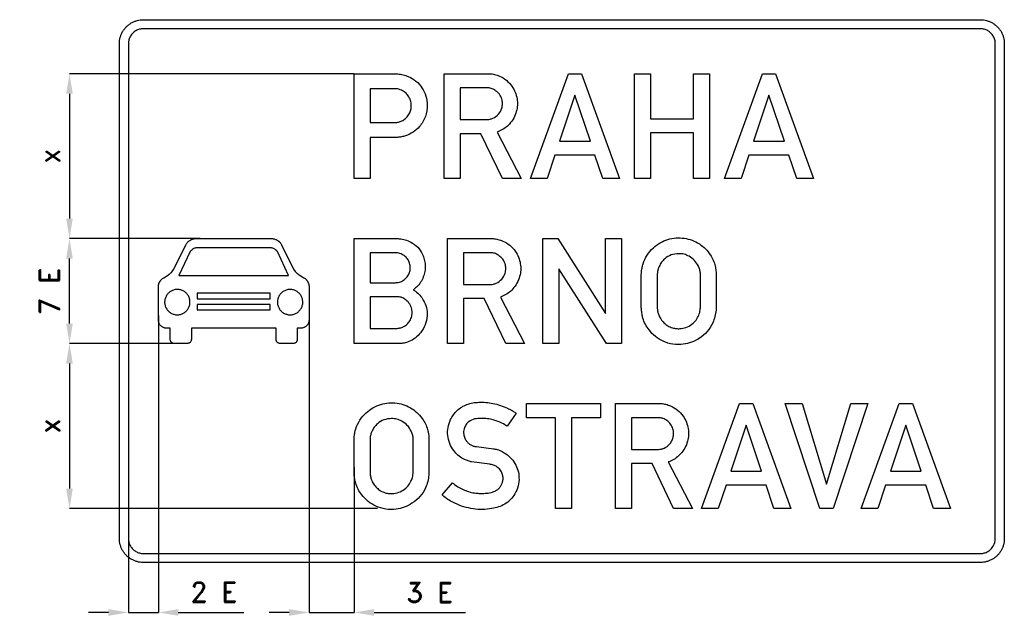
# Model space of a CAD drawing. Header units: millimetres. Extents: x 4952 to 12255, y -152 to 5683.
# Tile 1 of 6: x 4952 to 7910, y -152 to 1656. Entities that reach past the tile are written whole.
import ezdxf

# ---------------------------------------------------------------- set-up
doc = ezdxf.new("R2010")
doc.units = ezdxf.units.MM
doc.header["$LTSCALE"] = 5
doc.layers.add('Kóty', color=2, linetype='Continuous')
doc.layers.add('Značka', color=7, linetype='Continuous')
doc.styles.get("Standard").update_dxf_attribs({"font": 'romand.shx', "height": 60})
doc.dimstyles.get("Standard").update_dxf_attribs({"dimtxt": 60, "dimasz": 60, "dimexe": 0.18, "dimexo": 0.0625, "dimgap": 30, "dimtad": 1, "dimdec": 0, "dimzin": 0, "dimdsep": 46, "dimtxsty": 'Standard', "dimcen": 0.09, "dimadec": 0, "dimazin": 0, "dimtfac": 1, "dimtdec": 0, "dimtofl": 0, "dimtmove": 0, "dimatfit": 3, "dimfxl": 1, "dimtolj": 1, "dimtzin": 0, "dimarcsym": 0})

# ---------------------------------------------------------------- blocks, each defined once
blk = doc.blocks.new('*D3')
at = {"layer": 'Defpoints', "color": 0, "transparency": 16777216}
for p in [(5101.8, 999), (5494.7, 999), (5422, 684)]:
    blk.add_point(p, dxfattribs=at)
at = {"layer": 'Kóty', "color": 0, "lineweight": -2, "transparency": 16777216}
for p, q in [((5494.6, 999), (5101.6, 999)), ((5101.8, 744), (5101.8, 939)), ((5422, 684), (5101.6, 684))]:
    blk.add_line(p, q, dxfattribs=at)
at = {"layer": 'Kóty', "color": 0, "transparency": 16777216}
for points in [[(5091.8, 939), (5111.8, 939), (5101.8, 999)], [(5091.8, 744), (5111.8, 744), (5101.8, 684)]]:
    blk.add_solid(points, dxfattribs=at)
at = {"layer": 'Kóty', "color": 0, "transparency": 16777216, "insert": (5041.8, 841.5), "char_height": 60, "attachment_point": 5, "rotation": 90}
blk.add_mtext('\\A1;7 E', dxfattribs=at)
blk = doc.blocks.new('*D4')
at = {"layer": 'Defpoints', "color": 0, "transparency": 16777216}
for p in [(5956.6, 1494), (5101.8, 999), (5494.6, 999)]:
    blk.add_point(p, dxfattribs=at)
at = {"layer": 'Kóty', "color": 0, "lineweight": -2, "transparency": 16777216}
for p, q in [((5956.5, 1494), (5101.6, 1494)), ((5101.8, 1434), (5101.8, 1059)), ((5494.6, 999), (5101.6, 999))]:
    blk.add_line(p, q, dxfattribs=at)
at = {"layer": 'Kóty', "color": 0, "transparency": 16777216}
for points in [[(5091.8, 1434), (5111.8, 1434), (5101.8, 1494)], [(5091.8, 1059), (5111.8, 1059), (5101.8, 999)]]:
    blk.add_solid(points, dxfattribs=at)
at = {"layer": 'Kóty', "color": 0, "transparency": 16777216, "insert": (5041.8, 1246.5), "char_height": 60, "attachment_point": 5, "rotation": 90}
blk.add_mtext('\\A1;x', dxfattribs=at)
blk = doc.blocks.new('*D15')
at = {"layer": 'Defpoints', "color": 0, "transparency": 16777216}
for p in [(5422.1, 684), (5101.8, 189), (6027.2, 189)]:
    blk.add_point(p, dxfattribs=at)
at = {"layer": 'Kóty', "color": 0, "lineweight": -2, "transparency": 16777216}
for p, q in [((5422, 684), (5101.6, 684)), ((5101.8, 624), (5101.8, 249)), ((6027.1, 189), (5101.6, 189))]:
    blk.add_line(p, q, dxfattribs=at)
at = {"layer": 'Kóty', "color": 0, "transparency": 16777216}
for points in [[(5091.8, 624), (5111.8, 624), (5101.8, 684)], [(5091.8, 249), (5111.8, 249), (5101.8, 189)]]:
    blk.add_solid(points, dxfattribs=at)
at = {"layer": 'Kóty', "color": 0, "transparency": 16777216, "insert": (5041.8, 436.5), "char_height": 60, "attachment_point": 5, "rotation": 90}
blk.add_mtext('\\A1;x', dxfattribs=at)
blk = doc.blocks.new('*D16')
at = {"layer": 'Defpoints', "color": 0, "transparency": 16777216}
for p in [(5821.6, 769.6), (5956.6, 312.1), (5956.6, -123)]:
    blk.add_point(p, dxfattribs=at)
at = {"layer": 'Kóty', "color": 0, "lineweight": -2, "transparency": 16777216}
for p, q in [((5821.6, 769.6), (5821.6, -123.2)), ((5956.6, 312), (5956.6, -123.2)), ((5761.6, -123), (5701.6, -123)), ((6016.6, -123), (6290.9, -123))]:
    blk.add_line(p, q, dxfattribs=at)
at = {"layer": 'Kóty', "color": 0, "transparency": 16777216}
for points in [[(5761.6, -113), (5761.6, -133), (5821.6, -123)], [(6016.6, -113), (6016.6, -133), (5956.6, -123)]]:
    blk.add_solid(points, dxfattribs=at)
at = {"layer": 'Kóty', "color": 0, "transparency": 16777216, "insert": (6183.7, -63), "char_height": 60, "attachment_point": 5}
blk.add_mtext('\\A1;3 E', dxfattribs=at)

msp = doc.modelspace()

# ---------------------------------------------------------------- linework, layer by layer
at = {"layer": 'Kóty'}
for p, q in [((5368.75, 768.249), (5368.75, -123.18)), ((5278.75, 128.311), (5278.75, -123.18)), ((5218.75, -123), (5158.75, -123)), ((5278.75, -123), (5368.75, -123.18)), ((5428.75, -122.82), (5625.48, -122.82))]:
    msp.add_line(p, q, dxfattribs=at)
msp.add_lwpolyline([(5821.563, -123), (5956.596, -123)], dxfattribs=at)
for points in [[(5218.75, -113), (5218.75, -133), (5278.75, -123)], [(5428.75, -113), (5428.75, -133), (5368.75, -123)]]:
    msp.add_solid(points, dxfattribs=at)
at = {"layer": 'Značka', "color": 5}
for points in [[(5323.75, 27), (5323.467, 27.001), (5323.185, 27.002, -0.0321796), (5313.888, 27.653, -0.0354452), (5304.751, 29.552, -0.0362692), (5295.915, 32.539, -0.0344209), (5287.587, 36.741, -0.0337182), (5279.827, 41.915, -0.0340835), (5272.838, 48.088, -0.0342097), (5266.659, 55.075, -0.0342327), (5261.491, 62.837, -0.0340451), (5257.319, 71.171, -0.033414), (5254.302, 80.001, -0.03413), (5252.372, 89.142, -0.0367459), (5251.752, 98.435), (5251.751, 98.717), (5251.75, 99), (5251.75, 1584), (5251.751, 1584.28), (5251.752, 1584.57, -0.03218), (5252.403, 1593.86, -0.0354438), (5254.302, 1603, -0.0362617), (5257.289, 1611.83, -0.0344168), (5261.491, 1620.16, -0.0337197), (5266.665, 1627.92, -0.0340835), (5272.838, 1634.91, -0.0341927), (5279.825, 1641.09, -0.0342164), (5287.587, 1646.26, -0.0340423), (5295.921, 1650.43, -0.033414), (5304.751, 1653.45, -0.0341332), (5313.892, 1655.38, -0.0367459), (5323.185, 1656), (5323.467, 1656), (5323.75, 1656), (7837.75, 1656), (7838.03, 1656), (7838.32, 1656, -0.0321762), (7847.61, 1655.35, -0.0354556), (7856.75, 1653.45, -0.0362692), (7865.58, 1650.46, -0.0344224), (7873.91, 1646.26, -0.0336971), (7881.67, 1641.09, -0.0340751), (7888.66, 1634.91, -0.0342237), (7894.84, 1627.92, -0.0342529), (7900.01, 1620.16, -0.0340319), (7904.18, 1611.83, -0.0333779), (7907.2, 1603, -0.0341324), (7909.13, 1593.86, -0.0367345), (7909.75, 1584.57), (7909.75, 1584.28), (7909.75, 1584), (7909.75, 99), (7909.75, 98.717), (7909.75, 98.435, -0.0321633), (7909.1, 89.138, -0.035426), (7907.2, 80.001, -0.0362722), (7904.21, 71.165, -0.034444), (7900.01, 62.837, -0.0337212), (7894.84, 55.077, -0.0340734), (7888.66, 48.088, -0.0342207), (7881.67, 41.909, -0.0342218), (7873.91, 36.741, -0.0340467), (7865.58, 32.569, -0.0334105), (7856.75, 29.552, -0.0341299), (7847.61, 27.622, -0.0367463), (7838.32, 27.002), (7838.03, 27.001), (7837.75, 27), (5323.75, 27)], [(5323.75, 27), (5323.467, 27.001), (5323.185, 27.002, -0.0321796), (5313.888, 27.653, -0.0354452), (5304.751, 29.552, -0.0362692), (5295.915, 32.539, -0.0344209), (5287.587, 36.741, -0.0337182), (5279.827, 41.915, -0.0340835), (5272.838, 48.088, -0.0342097), (5266.659, 55.075, -0.0342327), (5261.491, 62.837, -0.0340451), (5257.319, 71.171, -0.033414), (5254.302, 80.001, -0.03413), (5252.372, 89.142, -0.0367459), (5251.752, 98.435), (5251.751, 98.717), (5251.75, 99), (5251.75, 1584), (5251.751, 1584.28), (5251.752, 1584.57, -0.03218), (5252.403, 1593.86, -0.0354438), (5254.302, 1603, -0.0362617), (5257.289, 1611.83, -0.0344168), (5261.491, 1620.16, -0.0337197), (5266.665, 1627.92, -0.0340835), (5272.838, 1634.91, -0.0341927), (5279.825, 1641.09, -0.0342164), (5287.587, 1646.26, -0.0340423), (5295.921, 1650.43, -0.033414), (5304.751, 1653.45, -0.0341332), (5313.892, 1655.38, -0.0367459), (5323.185, 1656), (5323.467, 1656), (5323.75, 1656), (7837.75, 1656), (7838.03, 1656), (7838.32, 1656, -0.0321762), (7847.61, 1655.35, -0.0354556), (7856.75, 1653.45, -0.0362692), (7865.58, 1650.46, -0.0344224), (7873.91, 1646.26, -0.0336971), (7881.67, 1641.09, -0.0340751), (7888.66, 1634.91, -0.0342237), (7894.84, 1627.92, -0.0342529), (7900.01, 1620.16, -0.0340319), (7904.18, 1611.83, -0.0333779), (7907.2, 1603, -0.0341324), (7909.13, 1593.86, -0.0367345), (7909.75, 1584.57), (7909.75, 1584.28), (7909.75, 1584), (7909.75, 99), (7909.75, 98.717), (7909.75, 98.435, -0.0321633), (7909.1, 89.138, -0.035426), (7907.2, 80.001, -0.0362722), (7904.21, 71.165, -0.034444), (7900.01, 62.837, -0.0337212), (7894.84, 55.077, -0.0340734), (7888.66, 48.088, -0.0342207), (7881.67, 41.909, -0.0342218), (7873.91, 36.741, -0.0340467), (7865.58, 32.569, -0.0334105), (7856.75, 29.552, -0.0341299), (7847.61, 27.622, -0.0367463), (7838.32, 27.002), (7838.03, 27.001), (7837.75, 27), (5323.75, 27)], [(5323.75, 54), (7837.75, 54), (7837.93, 54.001), (7838.1, 54.001, 0.0321744), (7843.91, 54.408, 0.0354333), (7849.62, 55.595, 0.0362754), (7855.15, 57.462, 0.0344048), (7860.35, 60.088, 0.033713), (7865.2, 63.322, 0.0340554), (7869.57, 67.18, 0.0342222), (7873.43, 71.547), (7876.66, 76.398), (7879.27, 81.607), (7881.16, 87.126), (7882.36, 92.839), (7882.75, 98.647), (7882.75, 98.823), (7882.75, 99), (7882.75, 1584), (7882.75, 1584.18), (7882.75, 1584.35, 0.0321692), (7882.34, 1590.16, 0.0354778), (7881.16, 1595.87, 0.0362831), (7879.29, 1601.4, 0.0344389), (7876.66, 1606.6, 0.0336979), (7873.43, 1611.45, 0.0340793), (7869.57, 1615.82, 0.0342394), (7865.2, 1619.68, 0.0342168), (7860.35, 1622.91, 0.0340387), (7855.14, 1625.52, 0.0334446), (7849.62, 1627.41, 0.0341491), (7843.91, 1628.61, 0.036747), (7838.1, 1629), (7837.93, 1629), (7837.75, 1629), (5323.75, 1629), (5323.573, 1629), (5323.397, 1629, 0.0321895), (5317.586, 1628.59, 0.0354769), (5311.876, 1627.41, 0.0362834), (5306.353, 1625.54, 0.0344339), (5301.148, 1622.91, 0.0337242), (5296.298, 1619.68, 0.0340829), (5291.93, 1615.82, 0.0342076), (5288.068, 1611.45, 0.0342452), (5284.838, 1606.6, 0.0340346), (5282.231, 1601.39, 0.0334099), (5280.345, 1595.87, 0.0341222), (5279.139, 1590.16, 0.0367446), (5278.751, 1584.35), (5278.75, 1584.18), (5278.75, 1584), (5278.75, 99), (5278.751, 98.823), (5278.751, 98.647, 0.0321738), (5279.158, 92.836, 0.0354359), (5280.345, 87.126, 0.0362684), (5282.212, 81.603, 0.0344199), (5284.838, 76.398, 0.0337155), (5288.072, 71.548, 0.0340867), (5291.93, 67.18, 0.0342182), (5296.297, 63.318, 0.0342309), (5301.148, 60.088, 0.0340389), (5306.357, 57.481, 0.0334068), (5311.876, 55.595, 0.0341243), (5317.589, 54.389, 0.0367439), (5323.397, 54.001), (5323.573, 54), (5323.75, 54)], [(5956.563, 1179.03), (5956.563, 1494.03), (6083.97, 1494.03), (6085.86, 1493.79), (6087.75, 1493.54, -0.0253486), (6103.89, 1490.6, -0.04292), (6119.48, 1485.5, -0.0795851), (6142.65, 1471.63, -0.0764913), (6160.66, 1451.21, -0.076892), (6172.5, 1426.93, -0.0757376), (6176.54, 1400.16, -0.0940278), (6170.93, 1365.52, -0.098355), (6152.98, 1335.52, -0.0732877), (6133.99, 1318.61, -0.0676992), (6111.14, 1307.66, -0.0341969), (6099.26, 1304.39, -0.037882), (6087.09, 1302.87), (6085.06, 1302.77), (6083.02, 1302.7), (6004.8, 1302.7), (6004.8, 1179.03), (5956.563, 1179.03)], [(6227.73, 1179), (6227.73, 1494), (6360.32, 1494), (6362.22, 1493.98), (6364.13, 1493.93, -0.05288), (6378.95, 1491.77, -0.0452533), (6393.2, 1486.72, -0.0687539), (6414.26, 1474.07, -0.0741053), (6430.87, 1456.1, -0.0628494), (6440.76, 1438.3, -0.0596658), (6446.06, 1418.63, -0.0551368), (6447.14, 1399.53, -0.0551795), (6444.03, 1380.67, -0.0623092), (6436.03, 1360.53, -0.0630466), (6423.29, 1342.96, -0.0527389), (6410.2, 1331.07, -0.0551913), (6394.97, 1322.29, -0.0114006), (6390.7, 1320.45), (6386.37, 1318.75), (6458.66, 1179), (6402.03, 1179), (6337.68, 1313.99), (6275.63, 1313.99), (6275.63, 1179), (6227.73, 1179)], [(6275.63, 1451.54), (6275.63, 1356.02), (6352.94, 1356.02), (6354.86, 1356.11), (6356.78, 1356.22, 0.040795), (6365.52, 1357.55, 0.0494279), (6373.94, 1360.45, 0.110771), (6390.4, 1372.5, 0.114757), (6400.22, 1390.48, 0.0851724), (6402.45, 1404.49, 0.0800841), (6400.06, 1418.4, 0.0840734), (6393.03, 1432.18, 0.0812209), (6381.85, 1443.04, 0.0670999), (6371.39, 1448.9, 0.0821253), (6359.89, 1451.41), (6358.52, 1451.49), (6357.14, 1451.54), (6275.63, 1451.54)], [(6004.8, 1448.78), (6004.8, 1347.46), (6079.41, 1347.46), (6080.89, 1347.46), (6082.37, 1347.49, 0.0671429), (6092.83, 1349.36, 0.0577025), (6102.64, 1353.79, 0.0717202), (6113.96, 1362.38, 0.0744845), (6122.3, 1373.78, 0.0682696), (6127.05, 1385.7, 0.0653173), (6128.5, 1398.52, 0.0772056), (6126.26, 1413.8, 0.0837451), (6119.38, 1427.52, 0.0733868), (6110.26, 1437.35, 0.0660761), (6098.77, 1444.32, 0.0426717), (6090.99, 1447.21, 0.0492474), (6082.89, 1448.62), (6081.66, 1448.71), (6080.43, 1448.78), (6004.8, 1448.78)], [(5711.372, 999), (5714.016, 998.61), (5716.645, 998.14), (5718.893, 997.58), (5721.089, 996.85, -0.0251016), (5723.475, 995.82), (5725.757, 994.57, -0.0201025), (5728.043, 993.09, -0.0202798), (5730.201, 991.43, -0.0198121), (5732.021, 989.81, -0.0230847), (5733.695, 988.05, -0.0233539), (5735.257, 986.09, -0.0192368), (5736.646, 984), (5737.637, 982.33), (5738.583, 980.63), (5775.096, 907.27), (5779.897, 900.22), (5780.691, 899.38), (5781.495, 898.54), (5782.424, 897.61), (5783.38, 896.71), (5784.281, 895.9), (5785.203, 895.12), (5786.093, 894.4), (5786.999, 893.7), (5787.776, 893.12), (5788.566, 892.56), (5790.031, 891.59), (5791.518, 890.66), (5805.252, 881.78), (5807.278, 880.44), (5809.258, 879.04, -0.021033), (5811.368, 877.31, -0.0253539), (5813.308, 875.39, -0.0235476), (5814.914, 873.49, -0.0202911), (5816.349, 871.46, -0.017632), (5817.572, 869.44, -0.0174328), (5818.651, 867.35, -0.0163757), (5819.456, 865.53, -0.0199088), (5820.127, 863.65, -0.0233554), (5820.773, 861.23, -0.0153939), (5821.232, 858.76), (5821.403, 857.64), (5821.563, 856.52), (5821.563, 755.07, -0.00700387), (5821.204, 752.04, -0.0210866), (5820.675, 749.04, -0.0337757), (5819.72, 745.8, -0.0404764), (5818.298, 742.74, -0.0373543), (5816.614, 740.17, -0.0318539), (5814.587, 737.85, -0.0276784), (5812.454, 735.87, -0.0275282), (5810.117, 734.14, -0.0259505), (5807.985, 732.86, -0.0313763), (5805.726, 731.83, -0.0371957), (5802.699, 730.91, -0.0246692), (5799.573, 730.37), (5798.134, 730.19), (5796.694, 730.04), (5785.939, 730.04), (5785.939, 696.67, -0.0147006), (5785.671, 694.29, -0.0444418), (5785.125, 691.97, -0.0794702), (5783.48, 688.89, -0.0852729), (5780.964, 686.51, -0.0826106), (5777.437, 684.87, -0.0259065), (5773.521, 684), (5734.883, 684, -0.0193488), (5731.695, 684.65, -0.0595499), (5728.689, 685.77, -0.0769599), (5725.979, 687.82, -0.0810962), (5724.028, 690.58, -0.0634828), (5722.993, 693.54, -0.020495), (5722.456, 696.67), (5722.456, 730.04), (5467.856, 730.04), (5467.857, 696.67, -0.0141096), (5467.55, 694.33, -0.0425637), (5466.981, 692.04, -0.0793894), (5465.265, 688.88, -0.0859748), (5462.658, 686.46, -0.0789179), (5459.222, 684.88, -0.0248901), (5455.43, 684), (5416.791, 684, -0.0205428), (5413.453, 684.65, -0.0636387), (5410.321, 685.84, -0.0772049), (5407.685, 687.88, -0.0815649), (5405.809, 690.62, -0.0644281), (5404.84, 693.56, -0.0207726), (5404.373, 696.67), (5404.373, 730.04), (5393.618, 730.04), (5391.86, 730.23), (5390.104, 730.45, -0.0241331), (5387.181, 731.02, -0.0366162), (5384.357, 731.93, -0.0308439), (5382.217, 732.92), (5380.195, 734.14, -0.0281481), (5377.743, 735.97, -0.0292294), (5375.514, 738.07, -0.0339483), (5373.421, 740.54, -0.039954), (5371.715, 743.28, -0.0417339), (5370.356, 746.45, -0.0338488), (5369.487, 749.78, -0.0177956), (5369.055, 752.42, -0.00594413), (5368.75, 755.07), (5368.75, 856.52), (5368.947, 857.89), (5369.162, 859.26, -0.0150898), (5369.617, 861.57, -0.0230523), (5370.246, 863.84, -0.0195941), (5370.892, 865.62), (5371.662, 867.35, -0.0178632), (5372.803, 869.55, -0.0185653), (5374.102, 871.66, -0.0216486), (5375.627, 873.79, -0.025105), (5377.343, 875.76, -0.0260352), (5379.356, 877.68), (5381.542, 879.39), (5383.285, 880.61), (5385.061, 881.78), (5398.794, 890.66), (5400.322, 891.62), (5401.826, 892.62), (5402.575, 893.15), (5403.313, 893.7), (5404.267, 894.44), (5405.203, 895.2), (5406.168, 896.02), (5407.11, 896.87), (5408.078, 897.8), (5409.02, 898.75), (5409.721, 899.48), (5410.416, 900.22), (5415.217, 907.27), (5451.73, 980.63), (5452.473, 981.96), (5453.237, 983.29), (5454.627, 985.48, -0.024949), (5456.191, 987.55), (5457.581, 989.09), (5459.087, 990.53), (5461.175, 992.28), (5463.396, 993.85), (5465.861, 995.33, -0.0272326), (5468.462, 996.55, -0.0281885), (5471.346, 997.56), (5474.32, 998.27), (5476.625, 998.67), (5478.941, 999), (5711.372, 999)], [(5956.563, 684), (5956.563, 999), (6085.98, 999), (6089.21, 998.9), (6092.44, 998.74, -0.0535096), (6110.23, 995.66, -0.0588572), (6126.99, 988.66, -0.0841053), (6147.67, 972.93, -0.083993), (6162.07, 951.36, -0.0528876), (6167.65, 936.19, -0.0480887), (6170.07, 920.25, -0.047699), (6169.7, 904.01, -0.0516971), (6166.14, 888.16, -0.0578053), (6158.76, 871.74, -0.0569241), (6147.89, 857.45, -0.0190072), (6143.79, 853.29, -0.0191833), (6139.39, 849.47, -0.00744646), (6137.02, 847.61, -0.00249802), (6134.6, 845.8, -0.0024073), (6137.84, 843.48, -0.0071801), (6141.03, 841.11, -0.0455441), (6154.08, 829.08, -0.0539924), (6164.53, 814.69, -0.0774253), (6173.87, 792.11, -0.0763234), (6176.01, 767.64, -0.084932), (6170.43, 740.33, -0.0827248), (6156.26, 716.35, -0.0672884), (6140.21, 700.73, -0.067553), (6120.66, 689.97, -0.0454728), (6106.87, 685.67, -0.048764), (6092.6, 684.03, -0.00711685), (6089.95, 683.99, -0.00236566), (6087.29, 684), (5956.563, 684)], [(6237.7, 684), (6237.7, 999), (6370.3, 999, -0.00179591), (6372.2, 998.98, -0.00545663), (6374.1, 998.93, -0.0528719), (6388.92, 996.77, -0.0452581), (6403.17, 991.72, -0.0687517), (6424.23, 979.07, -0.0741016), (6440.84, 961.1, -0.062844), (6450.73, 943.3, -0.0596588), (6456.03, 923.63, -0.0551361), (6457.11, 904.53, -0.0551802), (6454, 885.67, -0.0623), (6446, 865.53, -0.0630454), (6433.26, 847.96, -0.0527438), (6420.17, 836.07, -0.0551975), (6404.95, 827.29, -0.0114246), (6400.67, 825.45, -0.00379329), (6396.35, 823.75), (6468.63, 684), (6412, 684), (6347.66, 818.99), (6285.61, 818.99), (6285.61, 684), (6237.7, 684)], [(6819.43, 892), (6819.57, 894.61), (6819.73, 897.22, -0.030689), (6821.5, 910.34, -0.031081), (6824.88, 923.2, -0.0663037), (6836.99, 949.24, -0.0684836), (6855.59, 971.21, -0.0618541), (6876.05, 986.51, -0.0599317), (6899.56, 996.44, -0.0573428), (6923.85, 1001.08, -0.0575783), (6948.55, 1000.08, -0.0569116), (6972.17, 994.12, -0.0574964), (6993.8, 982.99, -0.0553818), (7012.12, 968.18, -0.053465), (7026.84, 949.75, -0.043041), (7035.58, 933.89, -0.0488467), (7041.25, 916.8, -0.0226974), (7043.04, 907.46, -0.0129652), (7044.17, 898), (7044.32, 896.44), (7044.46, 894.89), (7044.46, 789.39), (7044.24, 786.97), (7044, 784.54, -0.0357725), (7040.6, 764.98, -0.0478389), (7033.99, 746.25, -0.0787987), (7017.2, 719.92, -0.0730995), (6993.21, 699.62, -0.0601156), (6970.38, 687.96, -0.0598464), (6945.5, 682.06, -0.0711082), (6914.51, 682.28, -0.0741833), (6884.89, 691.28, -0.0660469), (6861.59, 705.48, -0.0616953), (6842.57, 725.11, -0.0470817), (6831.61, 741.93, -0.0538749), (6824.29, 760.45, -0.0302204), (6821.53, 772.74, -0.0176743), (6819.96, 785.26), (6819.69, 788.16), (6819.43, 791.07), (6819.43, 892)], [(5759.77, 887.88), (5726.184, 959.93), (5725.172, 961.08), (5724.142, 962.23, 0.0176834), (5722.291, 964.11, 0.0275638), (5720.281, 965.81, 0.0245461), (5718.487, 967.05), (5716.59, 968.14), (5714.527, 969.14), (5712.396, 969.99), (5710.444, 970.62), (5708.448, 971.09), (5706.362, 971.42), (5704.257, 971.58), (5702.619, 971.62), (5700.981, 971.63), (5489.331, 971.63), (5487.46, 971.62), (5485.59, 971.56), (5483.536, 971.37), (5481.503, 971.02), (5479.581, 970.54), (5477.7, 969.91), (5475.681, 969.1), (5473.723, 968.14), (5471.729, 966.99), (5469.849, 965.67, 0.0282203), (5467.734, 963.84), (5465.794, 961.82), (5464.955, 960.87), (5464.129, 959.93), (5430.542, 887.88), (5759.77, 887.88)], [(6004.5, 956.67), (6004.5, 866.8), (6080.04, 866.8, 0.00535777), (6082.98, 866.82, 0.0160264), (6085.91, 866.96, 0.0916374), (6099.37, 870.75, 0.0807424), (6111.01, 878.97, 0.0813067), (6119.97, 890.08, 0.0860962), (6124.76, 903.38, 0.0874584), (6125.22, 917.91, 0.0858362), (6120.76, 931.8, 0.0819286), (6112.67, 943.25, 0.0786483), (6101.43, 951.59, 0.0467272), (6094.4, 954.72, 0.0540142), (6086.96, 956.38), (6085.37, 956.54), (6083.78, 956.67), (6004.5, 956.67)], [(6285.61, 956.54), (6285.61, 861.02), (6362.91, 861.02, 0.00197256), (6364.83, 861.11, 0.00597373), (6366.75, 861.22, 0.0407977), (6375.5, 862.55, 0.0494279), (6383.91, 865.45, 0.110775), (6400.37, 877.5, 0.11476), (6410.2, 895.48, 0.085173), (6412.43, 909.49, 0.0800833), (6410.03, 923.4, 0.0840874), (6403, 937.18, 0.0812321), (6391.82, 948.04, 0.0670907), (6381.36, 953.9, 0.082114), (6369.87, 956.41, 0.00805774), (6368.49, 956.49, 0.00265872), (6367.11, 956.54), (6285.61, 956.54)], [(6867.41, 891.8), (6867.41, 791.03), (6867.54, 789.13), (6867.7, 787.23, 0.0376025), (6869.4, 777.3, 0.0416814), (6872.66, 767.74, 0.0628965), (6880.02, 754.74, 0.0601729), (6890.37, 743.85, 0.0594202), (6902.49, 735.53, 0.0643292), (6916.16, 730.46, 0.050518), (6927.45, 728.77, 0.0445739), (6938.94, 729.25, 0.0739126), (6958.31, 734.41, 0.085003), (6975.03, 745.23, 0.0736399), (6986.2, 758.13, 0.0635942), (6993.5, 773.61, 0.0332085), (6995.7, 781.36, 0.0426578), (6996.69, 789.3), (6996.73, 790.31), (6996.75, 791.33), (6996.75, 891.57), (6996.77, 893.36), (6996.75, 895.15, 0.0625899), (6994.98, 906.13, 0.0483272), (6990.78, 916.61, 0.0769075), (6979.13, 933.56, 0.0837784), (6962.89, 945.91, 0.0698638), (6947.81, 952, 0.0666722), (6931.52, 953.82, 0.0885227), (6909.1, 949.88, 0.0981214), (6889.82, 938.3, 0.0628355), (6880.21, 927.89, 0.0513937), (6873.18, 915.53, 0.0395416), (6869.48, 905.62, 0.0507441), (6867.64, 895.31), (6867.5, 893.56), (6867.41, 891.8)], [(5463.806, 808.43, 0.00964744), (5463.4, 813.15, 0.0292379), (5462.634, 817.8, 0.038488), (5461.133, 822.54, 0.0342721), (5458.953, 827.03, 0.0331357), (5456.246, 831.21, 0.0343412), (5453.008, 834.99, 0.0347014), (5449.32, 838.33, 0.0344254), (5445.204, 841.14, 0.0343629), (5440.774, 843.42, 0.0344059), (5436.075, 845.06, 0.034418), (5431.208, 846.11, 0.0343969), (5426.242, 846.49, 0.0343889), (5421.268, 846.24, 0.0344292), (5416.375, 845.32, 0.0344284), (5411.634, 843.8, 0.0343892), (5407.146, 841.64, 0.0344207), (5402.961, 838.94, 0.0344109), (5399.184, 835.69, 0.0344387), (5395.84, 832, 0.0344076), (5393.033, 827.89, 0.0344227), (5390.758, 823.46, 0.0344109), (5389.111, 818.76, 0.0344081), (5388.059, 813.89, 0.0344109), (5387.685, 808.93, 0.0344206), (5387.929, 803.95, 0.0344161), (5388.853, 799.06, 0.0344157), (5390.376, 794.32, 0.0344054), (5392.535, 789.83, 0.0344125), (5395.233, 785.65, 0.0344163), (5398.48, 781.87, 0.0344096), (5402.17, 778.52, 0.0344313), (5406.283, 775.72, 0.0344201), (5410.713, 773.44, 0.0344038), (5415.412, 771.8, 0.03441), (5420.28, 770.74, 0.0343989), (5425.245, 770.37, 0.0344382), (5430.219, 770.61, 0.0344035), (5435.113, 771.54, 0.0344308), (5439.854, 773.06, 0.034423), (5444.342, 775.22, 0.0344027), (5448.527, 777.92, 0.0343791), (5452.303, 781.16, 0.0344393), (5455.649, 784.85, 0.0345902), (5458.454, 788.97, 0.0344146), (5460.725, 793.4, 0.0337059), (5462.377, 798.1, 0.034473), (5463.443, 802.97, 0.0372967), (5463.802, 807.93), (5463.804, 808.18), (5463.806, 808.43)], [(5802.631, 808.43, 0.00964744), (5802.226, 813.15, 0.0292443), (5801.46, 817.8, 0.0384765), (5799.958, 822.54, 0.0342665), (5797.778, 827.03, 0.0331255), (5795.071, 831.21, 0.0343364), (5791.833, 834.99, 0.0346934), (5788.145, 838.33, 0.0344185), (5784.03, 841.14, 0.0343573), (5779.599, 843.42, 0.0343996), (5774.9, 845.06, 0.034418), (5770.033, 846.11, 0.0343979), (5765.067, 846.49, 0.03439), (5760.093, 846.24, 0.0344315), (5755.2, 845.32, 0.0344301), (5750.459, 843.8, 0.0343945), (5745.971, 841.64, 0.0344239), (5741.786, 838.94, 0.0344071), (5738.01, 835.69, 0.0344433), (5734.665, 832, 0.0343972), (5731.858, 827.89, 0.0344009), (5729.583, 823.46, 0.0343993), (5727.936, 818.76, 0.0344202), (5726.885, 813.89, 0.0344231), (5726.51, 808.93, 0.0344145), (5726.755, 803.95, 0.034404), (5727.678, 799.06, 0.0344216), (5729.201, 794.32, 0.0344052), (5731.36, 789.83, 0.0344075), (5734.058, 785.65, 0.034407), (5737.305, 781.87, 0.0344096), (5740.995, 778.52, 0.0344313), (5745.108, 775.72, 0.0344231), (5749.538, 773.44, 0.0343957), (5754.237, 771.8, 0.0344111), (5759.105, 770.74, 0.0343982), (5764.071, 770.37, 0.0344386), (5769.044, 770.61, 0.0344067), (5773.938, 771.54, 0.0344288), (5778.679, 773.06, 0.0344234), (5783.167, 775.22, 0.0344058), (5787.352, 777.92, 0.0343669), (5791.128, 781.16, 0.0344258), (5794.474, 784.85, 0.0346004), (5797.279, 788.97, 0.0344146), (5799.55, 793.4, 0.0336943), (5801.202, 798.1, 0.034467), (5802.268, 802.97, 0.0372906), (5802.628, 807.93), (5802.63, 808.18), (5802.631, 808.43)], [(6004.6, 824.73), (6004.6, 729.38), (6080.33, 729.38, 0.00363406), (6083.19, 729.42, 0.0108892), (6086.04, 729.54, 0.0587143), (6097.34, 731.65, 0.0631061), (6107.86, 736.43, 0.0840666), (6119.55, 746.06, 0.0857305), (6127.42, 759.01, 0.0822475), (6130.94, 772.98, 0.0809792), (6129.85, 787.33, 0.0888527), (6123.75, 802.29, 0.0842481), (6112.88, 814.43, 0.0655925), (6103.04, 820.87, 0.0804053), (6091.98, 824.18, 0.0183438), (6088.84, 824.53, 0.00613026), (6085.68, 824.73), (6004.6, 824.73)], [(5956.596, 396.998), (5956.728, 399.608), (5956.891, 402.216, -0.0306758), (5958.659, 415.345, -0.0310732), (5962.043, 428.203, -0.0662952), (5974.153, 454.243, -0.0684776), (5992.76, 476.208, -0.0618573), (6013.21, 491.513, -0.0599295), (6036.72, 501.441, -0.0573452), (6061.01, 506.079, -0.0575808), (6085.71, 505.083, -0.0569092), (6109.33, 499.119, -0.0575011), (6130.96, 487.988, -0.0553829), (6149.28, 473.182, -0.0534537), (6164, 454.748, -0.0430274), (6172.74, 438.887, -0.0488544), (6178.41, 421.805, -0.0227086), (6180.2, 412.459, -0.0129652), (6181.33, 403.003), (6181.48, 401.445), (6181.62, 399.886), (6181.62, 294.394), (6181.4, 291.966), (6181.16, 289.538, -0.0357718), (6177.76, 269.982, -0.047838), (6171.16, 251.245, -0.0787976), (6154.36, 224.92, -0.0730965), (6130.37, 204.619, -0.0601197), (6107.54, 192.958, -0.0598477), (6082.66, 187.064, -0.0711122), (6051.68, 187.283, -0.0741875), (6022.06, 196.284, -0.0660418), (5998.75, 210.477, -0.0616952), (5979.729, 230.114, -0.0470859), (5968.77, 246.932, -0.0538785), (5961.452, 265.453, -0.0302287), (5958.694, 277.744, -0.0176833), (5957.121, 290.259), (5956.85, 293.164), (5956.596, 296.067), (5956.596, 396.998)], [(6251.94, 266.241), (6254.9, 263.75), (6257.91, 261.319, 0.0391108), (6272.36, 251.788, 0.0320872), (6288.1, 244.355, 0.0326433), (6305, 238.532, 0.0398975), (6322.42, 235.233, 0.0244827), (6334.17, 234.398, 0.0143219), (6346.08, 234.478, 0.0353151), (6363.9, 235.996, 0.0841454), (6380.53, 241.533, 0.0552), (6388.26, 246.472, 0.0560367), (6394.74, 253.017, 0.0573161), (6399.74, 260.826, 0.0569146), (6402.85, 269.555, 0.0628293), (6404.1, 279.612, 0.0644174), (6402.78, 289.702, 0.085857), (6397.34, 302.359, 0.089185), (6387.95, 312.408, 0.0718248), (6378.05, 318.215, 0.0592958), (6367.05, 321.267), (6365.7, 321.49), (6364.36, 321.694), (6309.46, 328.716), (6307.25, 329.367), (6305.03, 330.028, -0.017781), (6294.43, 333.598, -0.032313), (6284.26, 338.198, -0.0621839), (6268.78, 348.78, -0.0552725), (6256.04, 362.808, -0.0688259), (6243.9, 384.134, -0.0729019), (6238.19, 407.859, -0.074667), (6238.88, 432.259, -0.0722574), (6246.66, 455.667, -0.0946099), (6266.61, 483.226, -0.103593), (6295.09, 500.916, -0.0552101), (6313.12, 505.999, -0.0350992), (6331.84, 507.773, -0.0294137), (6352.91, 507.356, -0.0306382), (6373.71, 504.427, -0.0329431), (6396.24, 498.523, -0.0299131), (6417.91, 489.825, -0.0195799), (6428.86, 484.326, -0.0289295), (6439.2, 477.816), (6441.23, 476.353), (6443.24, 474.863), (6416.2, 436.111), (6412.69, 438.283), (6409.15, 440.409, 0.0318234), (6392.48, 448.793, 0.0354841), (6374.92, 454.847, 0.0379086), (6357.02, 458.557, 0.0356132), (6338.37, 459.605, 0.0569566), (6318.58, 457.665, 0.118687), (6301.36, 449.531, 0.0895804), (6292.58, 439.994, 0.0771458), (6287.25, 427.941, 0.0509643), (6285.7, 419.799, 0.0550162), (6285.9, 411.6, 0.0765592), (6289.16, 400.06, 0.0702122), (6295.65, 389.845, 0.0531939), (6301.87, 383.556, 0.0574188), (6309.26, 378.82, 0.0305657), (6313.26, 377.066, 0.0329619), (6317.43, 375.834, 0.0196409), (6320.68, 375.225, 0.00652965), (6323.96, 374.784), (6375.94, 367.959), (6377.73, 367.743), (6379.52, 367.5, -0.0576845), (6394.12, 363.492, -0.045352), (6407.77, 356.508, -0.0621059), (6425.97, 342.414, -0.0684554), (6439.86, 324.22, -0.0673569), (6448.7, 303.971, -0.0645463), (6452, 282.023, -0.0735386), (6449.42, 256.575, -0.0756977), (6439.53, 233.002, -0.0656814), (6426.3, 215.584, -0.0666825), (6409.11, 202.289, -0.05608), (6390.64, 193.792, -0.0382916), (6370.76, 188.869, -0.0422006), (6342.31, 186.049, -0.0424757), (6313.92, 188.048, -0.0406835), (6286.19, 194.23, -0.0369072), (6259.65, 204.652, -0.0289546), (6242.32, 213.84, -0.0389452), (6226.48, 225.225), (6223.72, 227.565), (6221, 229.95), (6251.94, 266.241)], [(6741.83, 189), (6741.83, 504), (6874.43, 504, -0.00179591), (6876.33, 503.981, -0.00542456), (6878.23, 503.934, -0.0528719), (6893.05, 501.77, -0.0452505), (6907.31, 496.716, -0.0687517), (6928.36, 484.068, -0.0741034), (6944.97, 466.102, -0.062844), (6954.87, 448.299, -0.0596595), (6960.17, 428.63, -0.0551361), (6961.25, 409.531, -0.0551792), (6958.13, 390.666, -0.0623), (6950.14, 370.53, -0.0630454), (6937.39, 352.964, -0.0527414), (6924.3, 341.066, -0.0552004), (6909.08, 332.292, -0.0114126), (6904.81, 330.455), (6900.48, 328.748), (6972.77, 189), (6916.13, 189), (6851.79, 323.991), (6789.74, 323.991), (6789.74, 189), (6741.83, 189)], [(6004.57, 396.802), (6004.57, 296.034), (6004.7, 294.131), (6004.86, 292.228, 0.0376004), (6006.57, 282.296, 0.0416982), (6009.82, 272.737, 0.0628969), (6017.18, 259.738, 0.0601785), (6027.54, 248.85, 0.0594199), (6039.66, 240.535, 0.064323), (6053.33, 235.463, 0.0505212), (6064.61, 233.773, 0.0445739), (6076.1, 234.248, 0.0739097), (6095.47, 239.405, 0.085003), (6112.19, 250.228, 0.0736244), (6123.36, 263.13, 0.0635783), (6130.67, 278.611, 0.0332085), (6132.86, 286.365, 0.0426262), (6133.85, 294.295), (6133.89, 295.312), (6133.91, 296.33), (6133.91, 396.572), (6133.93, 398.361), (6133.91, 400.148, 0.0626021), (6132.14, 411.125, 0.0483049), (6127.94, 421.608, 0.0769008), (6116.29, 438.558, 0.0837762), (6100.05, 450.909, 0.0698672), (6084.97, 456.997, 0.066676), (6068.68, 458.817, 0.0885227), (6046.27, 454.878, 0.0981238), (6026.98, 443.297, 0.0628509), (6017.38, 432.888, 0.0513903), (6010.34, 420.525, 0.0395309), (6006.65, 410.623, 0.0507454), (6004.8, 400.313), (6004.67, 398.559), (6004.57, 396.802)], [(6789.74, 461.541), (6789.74, 366.023), (6867.04, 366.023, 0.0019988), (6868.96, 366.107, 0.00597373), (6870.88, 366.22, 0.0407908), (6879.63, 367.554, 0.0494279), (6888.04, 370.453, 0.110773), (6904.51, 382.501, 0.114758), (6914.33, 400.477, 0.0851727), (6916.56, 414.493, 0.0800833), (6914.16, 428.4, 0.0840889), (6907.13, 442.182, 0.0812295), (6895.95, 453.042, 0.0671042), (6885.49, 458.9, 0.0821291), (6874, 461.409, 0.00805774), (6872.62, 461.49), (6871.24, 461.541), (6789.74, 461.541)]]:
    msp.add_lwpolyline(points, format="xyb", dxfattribs=at)
for points in [[(6486.22, 1179), (6600.38, 1494.03), (6640.18, 1494.03), (6754.4, 1179), (6703.8, 1179), (6680.28, 1249.38), (6559.76, 1249.38), (6536.62, 1179), (6486.22, 1179)], [(6799.02, 1179), (6799.02, 1494), (6846.73, 1494), (6846.73, 1358.85), (6976.24, 1358.85), (6976.24, 1494), (7024.22, 1494), (7024.22, 1179), (6976.24, 1179), (6976.24, 1316.62), (6846.73, 1316.62), (6846.73, 1179), (6799.02, 1179)], [(7068.84, 1179), (7183, 1494.03), (7222.8, 1494.03), (7337.02, 1179), (7286.42, 1179), (7262.89, 1249.38), (7142.37, 1249.38), (7119.24, 1179), (7068.84, 1179)], [(6666.43, 1291.22), (6620.23, 1429.62), (6574.13, 1291.22), (6666.43, 1291.22)], [(7249.05, 1291.22), (7202.85, 1429.62), (7156.75, 1291.22), (7249.05, 1291.22)], [(6523.79, 684), (6523.79, 999), (6569.01, 999), (6712.1, 774.17), (6712.1, 999), (6760.34, 999), (6760.01, 684), (6714.79, 684), (6571.4, 908.54), (6571.4, 684), (6523.79, 684)], [(5704.996, 818.46), (5704.996, 835.49), (5485.316, 835.49), (5485.316, 818.46), (5704.996, 818.46)], [(5704.996, 785.77), (5704.996, 801.78), (5485.316, 801.78), (5485.316, 785.77), (5704.996, 785.77)], [(6561.89, 189), (6561.89, 461.541), (6474.31, 461.541), (6474.31, 503.967), (6697.21, 503.967), (6697.21, 461.541), (6609.6, 461.541), (6609.6, 189), (6561.89, 189)], [(7000.33, 189), (7114.48, 504.033), (7154.29, 504.033), (7268.51, 189), (7217.91, 189), (7194.38, 259.383), (7073.86, 259.383), (7050.73, 189), (7000.33, 189)], [(7355.72, 189.033), (7251.44, 504), (7302.6, 504), (7375.54, 261.975), (7448.68, 504), (7499.37, 504), (7395.29, 189.033), (7355.72, 189.033)], [(7479.69, 189), (7593.84, 504.033), (7633.64, 504.033), (7747.86, 189), (7697.27, 189), (7673.74, 259.383), (7553.22, 259.383), (7530.09, 189), (7479.69, 189)], [(7180.54, 301.219), (7134.34, 439.622), (7088.23, 301.219), (7180.54, 301.219)], [(7659.89, 301.219), (7613.69, 439.622), (7567.59, 301.219), (7659.89, 301.219)]]:
    msp.add_lwpolyline(points, dxfattribs=at)

# ---------------------------------------------------------------- texts
at = {"layer": 'Kóty', "insert": (5535.753, -61.686), "char_height": 60, "attachment_point": 5}
msp.add_mtext('\\A1;2 E', dxfattribs=at)

# ---------------------------------------------------------------- dimensions: what is measured, and where the dimension line sits
at = {"layer": 'Kóty'}
for base, p1, p2, text, picture, middle in [((5101.75, 999), (5956.563, 1494.03), (5494.614, 999), 'x', '*D4', (5041.75, 1246.515)), ((5101.75, 999), (5422.026, 684), (5494.676, 999), '7 E', '*D3', (5041.75, 841.5)), ((5101.75, 189), (5422.089, 684), (6027.169, 189), 'x', '*D15', (5041.75, 436.5))]:
    dim = msp.add_linear_dim(base=base, p1=p1, p2=p2, angle=90, text=text, dimstyle='Standard', dxfattribs=at)
    dim.commit()
    dim.dimension.update_dxf_attribs({"geometry": picture, "text_midpoint": middle})
dim = msp.add_linear_dim(base=(5956.596, -123), p1=(5821.563, 769.626), p2=(5956.596, 312.052), text='3 E', dimstyle='Standard', dxfattribs=at)
dim.commit()
dim.dimension.update_dxf_attribs({"geometry": '*D16', "text_midpoint": (6183.739, -63)})

doc.saveas('drawing.dxf')
